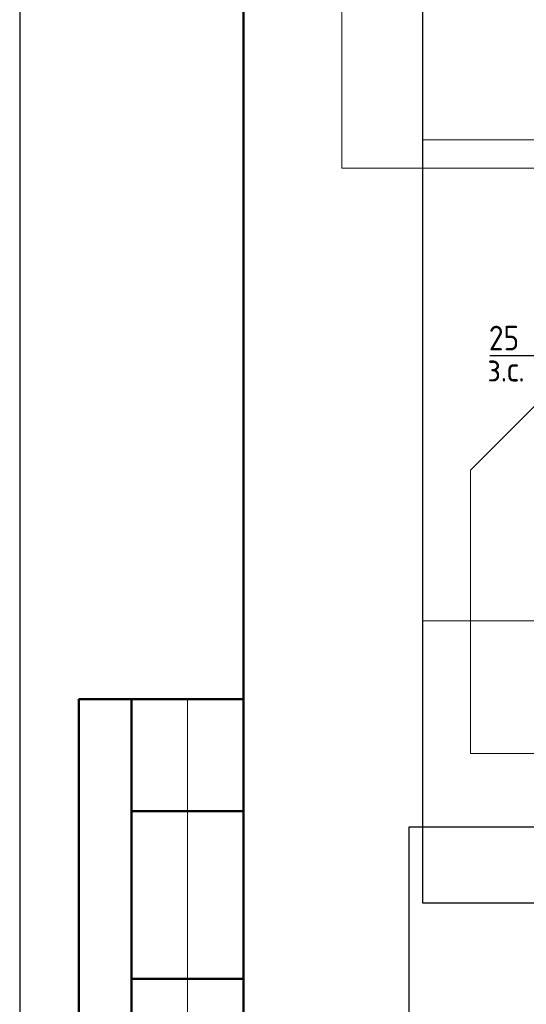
# Model space of a CAD drawing. Header units: millimetres. Extents: x 0 to 21005, y 0 to 14855.
# Tile 13 of 50: x 0 to 2262, y 6386 to 10788. Entities that reach past the tile are written whole.
import ezdxf

# ---------------------------------------------------------------- set-up
doc = ezdxf.new("R2010")
doc.units = ezdxf.units.MM
doc.layers.add('Standard', color=7, linetype='Continuous', lineweight=25)
doc.layers.add('Позиционная метка номер позиции', color=7, linetype='Continuous', lineweight=13)
doc.layers.add('Размерная выноска', color=7, linetype='Continuous')
doc.styles.add('ISOCPEUR', font='txt')

msp = doc.modelspace()

# ---------------------------------------------------------------- linework, layer by layer
at = {"layer": 'Standard', "color": 7, "linetype": 'Continuous', "lineweight": 25, "transparency": 33554687}
msp.add_line((1000, 14600), (1000, 529.1), dxfattribs=at)
at = {"layer": 'Standard', "color": 7, "linetype": 'Continuous', "lineweight": 50, "transparency": 33554687}
for p, q in [((3.1, 7750), (0, 7750)), ((1000, 7750), (263.4, 7750)), ((263.4, 7750), (263.4, 4500)), ((263.4, 7750), (263.4, 4500)), ((500, 7750), (500, 4500)), ((1000, 7250), (500, 7250)), ((1000, 6500), (500, 6500))]:
    msp.add_line(p, q, dxfattribs=at)
at = {"layer": 'Standard', "color": 7, "linetype": 'Continuous', "lineweight": 13, "transparency": 33554687}
msp.add_line((750, 7750), (750, 4500), dxfattribs=at)
at = {"layer": 'Standard', "color": 7, "linetype": 'Continuous', "lineweight": 25, "transparency": 33554687}
msp.add_lwpolyline([(0, 0), (21000, 0), (21000, 14850), (0, 14850), (0, 0)], close=True, dxfattribs=at)
at = {"layer": 'Standard', "color": 7, "linetype": 'Continuous', "lineweight": 13, "transparency": 33554687}
msp.add_lwpolyline([(1438.5, 14855), (1438.5, 10124.6), (7077.1, 10124.6), (7077.1, 14855)], dxfattribs=at)
at = {"layer": 'Standard', "color": 7, "linetype": 'Continuous', "lineweight": 50, "transparency": 33554687}
msp.add_lwpolyline([(1000, 14600), (20750, 14600), (20750, 250), (1000, 250), (1000, 14600)], close=True, dxfattribs=at)
at = {"layer": 'Standard', "color": 7, "linetype": 'Continuous', "lineweight": -3, "transparency": 33554687}
for points in [[(6706.2, 11162.2), (1798.4, 11162.2), (1798.4, 6839.7), (6706.2, 6839.7), (6706.2, 11162.2)], [(6438.9, 7178.6), (1738.2, 7178.6), (1738.2, 2854.8), (6438.9, 2854.8), (6438.9, 7178.6)]]:
    msp.add_lwpolyline(points, dxfattribs=at)
at = {"layer": 'Standard', "color": 254, "linetype": 'Continuous', "lineweight": 18, "true_color": 0xc4c4ff, "transparency": 33554687}
msp.add_lwpolyline([(1798.4, 8100.1), (5343.9, 8100.1), (5343.9, 10250.3), (1798.4, 10250.3)], dxfattribs=at)
at = {"layer": 'Позиционная метка номер позиции', "color": 7, "linetype": 'Continuous', "lineweight": 13, "transparency": 33554687}
msp.add_lwpolyline([(2413.3, 9175.2), (2012.6, 8774.5), (2012.6, 7507.8), (3645.9, 7507.8)], dxfattribs=at)
at = {"layer": 'Размерная выноска', "color": 7, "linetype": 'Continuous', "lineweight": -3, "transparency": 33554687}
msp.add_line((2326.6, 9284.5), (2100, 9284.5), dxfattribs=at)

# ---------------------------------------------------------------- texts
at = {"layer": 'Standard', "color": 7, "linetype": 'Continuous', "lineweight": 25, "transparency": 33554687, "char_height": 110, "attachment_point": 7, "style": 'ISOCPEUR'}
for s, insert, width in [('\\W0.87;25', (2095.4, 9309.5), 201.966), ('\\W0.90;з.с.', (2089.2, 9169.9), 252.968)]:
    msp.add_mtext(s, dxfattribs=dict(at, insert=insert, width=width))

doc.saveas('drawing.dxf')
